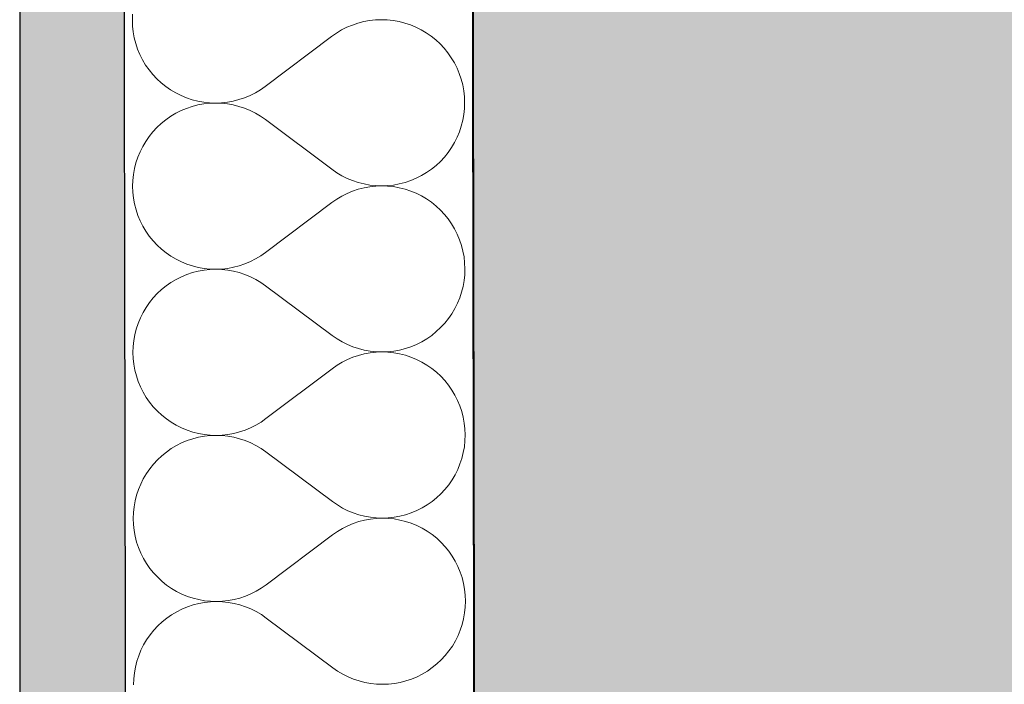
# Model space of a CAD drawing. Header units: millimetres. Extents: x -28761 to 4793, y -4271 to 20239.
# Tile 174 of 256: x -11181 to -10730, y 10304 to 10609. Entities that reach past the tile are written whole.
import ezdxf

# ---------------------------------------------------------------- set-up
doc = ezdxf.new("R2010")
doc.units = ezdxf.units.MM
doc.header["$MEASUREMENT"] = 0
doc.linetypes.add('Wipeout_Contour', pattern=[1000, 0, -1000])
for name, color, linetype in [('5._POHLED ZÁPADNÍ_1_Konstrukce - nenosné', 7, 'Continuous'), ('5._POHLED ZÁPADNÍ_1_Konstrukce - nosné', 7, 'Continuous'), ('5._POHLED ZÁPADNÍ_1_Nové_Konstrukce - nosné', 7, 'Continuous'), ('5._POHLED ZÁPADNÍ_1_Nové_Výplně – Řezové', 7, 'Continuous'), ('5._POHLED ZÁPADNÍ_1_Nové_VÝTAH VAR 1', 7, 'Continuous'), ('5._POHLED ZÁPADNÍ_1_Výplně – Řezové', 7, 'Continuous')]:
    doc.layers.add(name, color=color, linetype=linetype)

# ---------------------------------------------------------------- blocks, each defined once
blk = doc.blocks.new('*X35', base_point=(-30186.65, -6515.26))
at = {"layer": '5._POHLED ZÁPADNÍ_1_Nové_Výplně – Řezové', "color": 21, "linetype": 'Continuous', "lineweight": 20, "true_color": 0xffaaaa}
for p, q in [((-11129.63, 10611.58), (-11129.72, 10608.86)), ((-11129.72, 10608.86), (-11129.62, 10606.14)), ((-11023.56, 10608.17), (-11026.19, 10607.49)), ((-11020.88, 10608.66), (-11023.56, 10608.17)), ((-11018.17, 10608.96), (-11020.88, 10608.66)), ((-11015.46, 10609.06), (-11018.17, 10608.96)), ((-11012.74, 10608.97), (-11015.46, 10609.06)), ((-11010.03, 10608.69), (-11012.74, 10608.97)), ((-11007.35, 10608.21), (-11010.03, 10608.69)), ((-11004.72, 10607.54), (-11007.35, 10608.21)), ((-11129.62, 10606.14), (-11129.32, 10603.43)), ((-11033.71, 10604.35), (-11036.04, 10602.96)), ((-11031.28, 10605.58), (-11033.71, 10604.35)), ((-11028.77, 10606.62), (-11031.28, 10605.58)), ((-11026.19, 10607.49), (-11028.77, 10606.62)), ((-11002.13, 10606.69), (-11004.72, 10607.54)), ((-10999.62, 10605.65), (-11002.13, 10606.69)), ((-10997.18, 10604.44), (-10999.62, 10605.65)), ((-10994.84, 10603.06), (-10997.18, 10604.44)), ((-11129.32, 10603.43), (-11128.83, 10600.76)), ((-11128.83, 10600.76), (-11128.15, 10598.12)), ((-11068.71, 10578.49), (-11038.28, 10601.4)), ((-11036.04, 10602.96), (-11038.28, 10601.4)), ((-10992.6, 10601.51), (-10994.84, 10603.06)), ((-10990.48, 10599.81), (-10992.6, 10601.51)), ((-10988.48, 10597.96), (-10990.48, 10599.81)), ((-11128.15, 10598.12), (-11127.29, 10595.54)), ((-11127.29, 10595.54), (-11126.24, 10593.03)), ((-10986.63, 10595.97), (-10988.48, 10597.96)), ((-10984.91, 10593.86), (-10986.63, 10595.97)), ((-11126.24, 10593.03), (-11125.02, 10590.6)), ((-11125.02, 10590.6), (-11123.63, 10588.27)), ((-10983.36, 10591.63), (-10984.91, 10593.86)), ((-10981.97, 10589.29), (-10983.36, 10591.63)), ((-11123.63, 10588.27), (-11122.07, 10586.03)), ((-11122.07, 10586.03), (-11120.36, 10583.92)), ((-10980.74, 10586.86), (-10981.97, 10589.29)), ((-10979.7, 10584.35), (-10980.74, 10586.86)), ((-11120.36, 10583.92), (-11118.5, 10581.93)), ((-11118.5, 10581.93), (-11116.51, 10580.08)), ((-10978.83, 10581.77), (-10979.7, 10584.35)), ((-10978.15, 10579.13), (-10978.83, 10581.77)), ((-11116.51, 10580.08), (-11114.39, 10578.38)), ((-11114.39, 10578.38), (-11112.15, 10576.83)), ((-11112.15, 10576.83), (-11109.81, 10575.45)), ((-11073.28, 10575.54), (-11070.94, 10576.93)), ((-11070.94, 10576.93), (-11068.71, 10578.49)), ((-10977.67, 10576.46), (-10978.15, 10579.13)), ((-10977.37, 10573.75), (-10977.67, 10576.46)), ((-11109.81, 10575.45), (-11107.37, 10574.24)), ((-11107.37, 10574.24), (-11104.85, 10573.2)), ((-11104.85, 10573.2), (-11102.27, 10572.35)), ((-11102.27, 10572.35), (-11099.63, 10571.68)), ((-11083.43, 10571.72), (-11080.8, 10572.4)), ((-11080.8, 10572.4), (-11078.22, 10573.27)), ((-11078.22, 10573.27), (-11075.71, 10574.31)), ((-11075.71, 10574.31), (-11073.28, 10575.54)), ((-10977.27, 10571.03), (-10977.37, 10573.75)), ((-11107.36, 10567.37), (-11109.79, 10566.15)), ((-11104.85, 10568.41), (-11107.36, 10567.37)), ((-11102.27, 10569.27), (-11104.85, 10568.41)), ((-11099.63, 10569.95), (-11102.27, 10569.27)), ((-11099.63, 10571.68), (-11096.96, 10571.21)), ((-11096.95, 10570.44), (-11099.63, 10569.95)), ((-11096.96, 10571.21), (-11094.25, 10570.92)), ((-11094.25, 10570.73), (-11096.95, 10570.44)), ((-11094.25, 10570.92), (-11091.53, 10570.83)), ((-11091.53, 10570.83), (-11094.25, 10570.73)), ((-11091.53, 10570.83), (-11088.81, 10570.93)), ((-11088.81, 10570.74), (-11091.53, 10570.83)), ((-11088.81, 10570.93), (-11086.11, 10571.23)), ((-11086.11, 10570.45), (-11088.81, 10570.74)), ((-11086.11, 10571.23), (-11083.43, 10571.72)), ((-11083.43, 10569.97), (-11086.11, 10570.45)), ((-11080.79, 10569.3), (-11083.43, 10569.97)), ((-11078.21, 10568.44), (-11080.79, 10569.3)), ((-11075.7, 10567.4), (-11078.21, 10568.44)), ((-11073.26, 10566.19), (-11075.7, 10567.4)), ((-10977.65, 10565.61), (-10977.36, 10568.31)), ((-10977.36, 10568.31), (-10977.27, 10571.03)), ((-11114.36, 10563.2), (-11116.48, 10561.49)), ((-11112.13, 10564.75), (-11114.36, 10563.2)), ((-11109.79, 10566.15), (-11112.13, 10564.75)), ((-11070.92, 10564.8), (-11073.26, 10566.19)), ((-11068.68, 10563.25), (-11070.92, 10564.8)), ((-11068.68, 10563.25), (-11038.17, 10540.45)), ((-10978.79, 10560.29), (-10978.13, 10562.93)), ((-10978.13, 10562.93), (-10977.65, 10565.61)), ((-11118.46, 10559.63), (-11120.31, 10557.64)), ((-11116.48, 10561.49), (-11118.46, 10559.63)), ((-10979.65, 10557.71), (-10978.79, 10560.29)), ((-11122.02, 10555.52), (-11123.57, 10553.28)), ((-11120.31, 10557.64), (-11122.02, 10555.52)), ((-10981.9, 10552.76), (-10980.69, 10555.2)), ((-10980.69, 10555.2), (-10979.65, 10557.71)), ((-11124.95, 10550.94), (-11126.17, 10548.51)), ((-11123.57, 10553.28), (-11124.95, 10550.94)), ((-10984.83, 10548.18), (-10983.28, 10550.42)), ((-10983.28, 10550.42), (-10981.9, 10552.76)), ((-11127.2, 10545.99), (-11128.06, 10543.41)), ((-11126.17, 10548.51), (-11127.2, 10545.99)), ((-10988.39, 10544.07), (-10986.54, 10546.06)), ((-10986.54, 10546.06), (-10984.83, 10548.18)), ((-11128.73, 10540.77), (-11129.2, 10538.09)), ((-11128.06, 10543.41), (-11128.73, 10540.77)), ((-11038.17, 10540.45), (-11035.93, 10538.9)), ((-10994.72, 10538.95), (-10992.49, 10540.5)), ((-10992.49, 10540.5), (-10990.38, 10542.21)), ((-10990.38, 10542.21), (-10988.39, 10544.07)), ((-11129.2, 10538.09), (-11129.49, 10535.39)), ((-11035.93, 10538.9), (-11033.59, 10537.51)), ((-11033.59, 10537.51), (-11031.16, 10536.3)), ((-11031.16, 10536.3), (-11028.64, 10535.26)), ((-11002.01, 10535.29), (-10999.49, 10536.33)), ((-10999.49, 10536.33), (-10997.06, 10537.55)), ((-10997.06, 10537.55), (-10994.72, 10538.95)), ((-11129.49, 10535.39), (-11129.58, 10532.67)), ((-11129.58, 10532.67), (-11129.48, 10529.95)), ((-11028.64, 10535.26), (-11026.06, 10534.4)), ((-11026.05, 10531.3), (-11028.63, 10530.43)), ((-11026.06, 10534.4), (-11023.42, 10533.73)), ((-11023.42, 10531.98), (-11026.05, 10531.3)), ((-11023.42, 10533.73), (-11020.75, 10533.25)), ((-11020.74, 10532.47), (-11023.42, 10531.98)), ((-11020.75, 10533.25), (-11018.04, 10532.96)), ((-11018.04, 10532.77), (-11020.74, 10532.47)), ((-11018.04, 10532.96), (-11015.32, 10532.87)), ((-11015.32, 10532.87), (-11018.04, 10532.77)), ((-11015.32, 10532.87), (-11012.6, 10532.97)), ((-11012.6, 10532.78), (-11015.32, 10532.87)), ((-11012.6, 10532.97), (-11009.9, 10533.26)), ((-11009.9, 10532.5), (-11012.6, 10532.78)), ((-11009.9, 10533.26), (-11007.22, 10533.75)), ((-11007.22, 10532.02), (-11009.9, 10532.5)), ((-11007.22, 10533.75), (-11004.59, 10534.43)), ((-11004.58, 10531.35), (-11007.22, 10532.02)), ((-11004.59, 10534.43), (-11002.01, 10535.29)), ((-11002, 10530.5), (-11004.58, 10531.35)), ((-11129.48, 10529.95), (-11129.18, 10527.24)), ((-11129.18, 10527.24), (-11128.7, 10524.57)), ((-11035.91, 10526.77), (-11038.14, 10525.21)), ((-11033.57, 10528.16), (-11035.91, 10526.77)), ((-11031.14, 10529.39), (-11033.57, 10528.16)), ((-11028.63, 10530.43), (-11031.14, 10529.39)), ((-10999.48, 10529.46), (-11002, 10530.5)), ((-10997.05, 10528.25), (-10999.48, 10529.46)), ((-10994.7, 10526.87), (-10997.05, 10528.25)), ((-10992.47, 10525.32), (-10994.7, 10526.87)), ((-11128.7, 10524.57), (-11128.02, 10521.93)), ((-11068.58, 10502.3), (-11038.14, 10525.21)), ((-10990.34, 10523.62), (-10992.47, 10525.32)), ((-10988.35, 10521.77), (-10990.34, 10523.62)), ((-11128.02, 10521.93), (-11127.15, 10519.35)), ((-11127.15, 10519.35), (-11126.11, 10516.84)), ((-10986.49, 10519.78), (-10988.35, 10521.77)), ((-10984.78, 10517.67), (-10986.49, 10519.78)), ((-10983.22, 10515.44), (-10984.78, 10517.67)), ((-11126.11, 10516.84), (-11124.89, 10514.41)), ((-11124.89, 10514.41), (-11123.49, 10512.08)), ((-10981.83, 10513.1), (-10983.22, 10515.44)), ((-11123.49, 10512.08), (-11121.94, 10509.84)), ((-11121.94, 10509.84), (-11120.23, 10507.73)), ((-10980.61, 10510.67), (-10981.83, 10513.1)), ((-10979.56, 10508.16), (-10980.61, 10510.67)), ((-11120.23, 10507.73), (-11118.37, 10505.74)), ((-11118.37, 10505.74), (-11116.37, 10503.89)), ((-10978.7, 10505.58), (-10979.56, 10508.16)), ((-10978.02, 10502.94), (-10978.7, 10505.58)), ((-11116.37, 10503.89), (-11114.25, 10502.19)), ((-11114.25, 10502.19), (-11112.01, 10500.64)), ((-11112.01, 10500.64), (-11109.67, 10499.26)), ((-11073.14, 10499.35), (-11070.81, 10500.74)), ((-11070.81, 10500.74), (-11068.58, 10502.3)), ((-10977.53, 10500.27), (-10978.02, 10502.94)), ((-10977.24, 10497.56), (-10977.53, 10500.27)), ((-11109.67, 10499.26), (-11107.23, 10498.05)), ((-11107.23, 10498.05), (-11104.72, 10497.01)), ((-11104.72, 10497.01), (-11102.14, 10496.16)), ((-11102.14, 10496.16), (-11099.5, 10495.49)), ((-11099.5, 10495.49), (-11096.82, 10495.02)), ((-11085.97, 10495.04), (-11083.3, 10495.53)), ((-11083.3, 10495.53), (-11080.66, 10496.21)), ((-11080.66, 10496.21), (-11078.08, 10497.08)), ((-11078.08, 10497.08), (-11075.57, 10498.12)), ((-11075.57, 10498.12), (-11073.14, 10499.35)), ((-10977.13, 10494.84), (-10977.24, 10497.56)), ((-11107.22, 10491.18), (-11109.65, 10489.96)), ((-11104.71, 10492.22), (-11107.22, 10491.18)), ((-11102.13, 10493.08), (-11104.71, 10492.22)), ((-11099.5, 10493.76), (-11102.13, 10493.08)), ((-11096.82, 10494.25), (-11099.5, 10493.76)), ((-11096.82, 10495.02), (-11094.11, 10494.73)), ((-11094.11, 10494.54), (-11096.82, 10494.25)), ((-11094.11, 10494.73), (-11091.4, 10494.64)), ((-11091.4, 10494.64), (-11094.11, 10494.54)), ((-11091.4, 10494.64), (-11088.68, 10494.74)), ((-11088.68, 10494.55), (-11091.4, 10494.64)), ((-11088.68, 10494.74), (-11085.97, 10495.04)), ((-11085.97, 10494.26), (-11088.68, 10494.55)), ((-11083.29, 10493.78), (-11085.97, 10494.26)), ((-11080.66, 10493.11), (-11083.29, 10493.78)), ((-11078.07, 10492.25), (-11080.66, 10493.11)), ((-11075.56, 10491.21), (-11078.07, 10492.25)), ((-11073.13, 10490), (-11075.56, 10491.21)), ((-10977.51, 10489.42), (-10977.23, 10492.12)), ((-10977.23, 10492.12), (-10977.13, 10494.84)), ((-11114.22, 10487.01), (-11116.34, 10485.3)), ((-11111.99, 10488.56), (-11114.22, 10487.01)), ((-11109.65, 10489.96), (-11111.99, 10488.56)), ((-11070.79, 10488.61), (-11073.13, 10490)), ((-11068.55, 10487.06), (-11070.79, 10488.61)), ((-11068.55, 10487.06), (-11038.03, 10464.26)), ((-10978.66, 10484.1), (-10977.99, 10486.74)), ((-10977.99, 10486.74), (-10977.51, 10489.42)), ((-11118.33, 10483.44), (-11120.18, 10481.45)), ((-11116.34, 10485.3), (-11118.33, 10483.44)), ((-10980.55, 10479.01), (-10979.51, 10481.52)), ((-10979.51, 10481.52), (-10978.66, 10484.1)), ((-11123.43, 10477.09), (-11124.82, 10474.75)), ((-11121.88, 10479.33), (-11123.43, 10477.09)), ((-11120.18, 10481.45), (-11121.88, 10479.33)), ((-10981.77, 10476.57), (-10980.55, 10479.01)), ((-11124.82, 10474.75), (-11126.03, 10472.31)), ((-10984.7, 10471.99), (-10983.15, 10474.23)), ((-10983.15, 10474.23), (-10981.77, 10476.57)), ((-11127.07, 10469.8), (-11127.92, 10467.22)), ((-11126.03, 10472.31), (-11127.07, 10469.8)), ((-10988.25, 10467.88), (-10986.4, 10469.87)), ((-10986.4, 10469.87), (-10984.7, 10471.99)), ((-11128.59, 10464.58), (-11129.07, 10461.9)), ((-11127.92, 10467.22), (-11128.59, 10464.58)), ((-11038.03, 10464.26), (-11035.8, 10462.71)), ((-10994.59, 10462.76), (-10992.36, 10464.31)), ((-10992.36, 10464.31), (-10990.24, 10466.02)), ((-10990.24, 10466.02), (-10988.25, 10467.88)), ((-11129.36, 10459.2), (-11129.45, 10456.48)), ((-11129.07, 10461.9), (-11129.36, 10459.2)), ((-11035.8, 10462.71), (-11033.46, 10461.32)), ((-11033.46, 10461.32), (-11031.02, 10460.11)), ((-11031.02, 10460.11), (-11028.51, 10459.07)), ((-11028.51, 10459.07), (-11025.92, 10458.21)), ((-11004.45, 10458.24), (-11001.87, 10459.1)), ((-11001.87, 10459.1), (-10999.36, 10460.14)), ((-10999.36, 10460.14), (-10996.93, 10461.36)), ((-10996.93, 10461.36), (-10994.59, 10462.76)), ((-11129.45, 10456.48), (-11129.35, 10453.76)), ((-11025.92, 10455.11), (-11028.5, 10454.24)), ((-11025.92, 10458.21), (-11023.29, 10457.54)), ((-11023.29, 10455.79), (-11025.92, 10455.11)), ((-11023.29, 10457.54), (-11020.61, 10457.06)), ((-11020.61, 10456.28), (-11023.29, 10455.79)), ((-11020.61, 10457.06), (-11017.91, 10456.77)), ((-11017.9, 10456.58), (-11020.61, 10456.28)), ((-11017.91, 10456.77), (-11015.19, 10456.68)), ((-11015.19, 10456.68), (-11017.9, 10456.58)), ((-11015.19, 10456.68), (-11012.47, 10456.78)), ((-11012.47, 10456.59), (-11015.19, 10456.68)), ((-11012.47, 10456.78), (-11009.76, 10457.07)), ((-11009.76, 10456.3), (-11012.47, 10456.59)), ((-11009.76, 10457.07), (-11007.09, 10457.56)), ((-11007.08, 10455.83), (-11009.76, 10456.3)), ((-11007.09, 10457.56), (-11004.45, 10458.24)), ((-11004.45, 10455.16), (-11007.08, 10455.83)), ((-11001.86, 10454.31), (-11004.45, 10455.16)), ((-11129.35, 10453.76), (-11129.05, 10451.05)), ((-11129.05, 10451.05), (-11128.56, 10448.38)), ((-11035.77, 10450.58), (-11038.01, 10449.02)), ((-11033.44, 10451.97), (-11035.77, 10450.58)), ((-11031.01, 10453.2), (-11033.44, 10451.97)), ((-11028.5, 10454.24), (-11031.01, 10453.2)), ((-10999.35, 10453.27), (-11001.86, 10454.31)), ((-10996.91, 10452.06), (-10999.35, 10453.27)), ((-10994.57, 10450.68), (-10996.91, 10452.06)), ((-10992.33, 10449.13), (-10994.57, 10450.68)), ((-11128.56, 10448.38), (-11127.88, 10445.74)), ((-11127.88, 10445.74), (-11127.02, 10443.16)), ((-11068.44, 10426.11), (-11038.01, 10449.02)), ((-10990.21, 10447.43), (-10992.33, 10449.13)), ((-10988.21, 10445.58), (-10990.21, 10447.43)), ((-10986.36, 10443.59), (-10988.21, 10445.58)), ((-11127.02, 10443.16), (-11125.97, 10440.65)), ((-10984.64, 10441.48), (-10986.36, 10443.59)), ((-10983.09, 10439.24), (-10984.64, 10441.48)), ((-11125.97, 10440.65), (-11124.75, 10438.22)), ((-11124.75, 10438.22), (-11123.36, 10435.88)), ((-10981.7, 10436.91), (-10983.09, 10439.24)), ((-10980.47, 10434.48), (-10981.7, 10436.91)), ((-11123.36, 10435.88), (-11121.8, 10433.65)), ((-11121.8, 10433.65), (-11120.09, 10431.54)), ((-10979.43, 10431.97), (-10980.47, 10434.48)), ((-10978.56, 10429.39), (-10979.43, 10431.97)), ((-11120.09, 10431.54), (-11118.23, 10429.55)), ((-11118.23, 10429.55), (-11116.24, 10427.7)), ((-11116.24, 10427.7), (-11114.12, 10426)), ((-10977.88, 10426.75), (-10978.56, 10429.39)), ((-11114.12, 10426), (-11111.88, 10424.45)), ((-11111.88, 10424.45), (-11109.54, 10423.07)), ((-11109.54, 10423.07), (-11107.1, 10421.86)), ((-11075.44, 10421.93), (-11073.01, 10423.16)), ((-11073.01, 10423.16), (-11070.67, 10424.55)), ((-11070.67, 10424.55), (-11068.44, 10426.11)), ((-10977.4, 10424.08), (-10977.88, 10426.75)), ((-10977.1, 10421.37), (-10977.4, 10424.08)), ((-11107.1, 10421.86), (-11104.58, 10420.82)), ((-11104.58, 10420.82), (-11102, 10419.97)), ((-11102, 10419.97), (-11099.36, 10419.3)), ((-11099.36, 10419.3), (-11096.68, 10418.82)), ((-11096.68, 10418.82), (-11093.98, 10418.54)), ((-11093.98, 10418.35), (-11096.68, 10418.06)), ((-11093.98, 10418.54), (-11091.26, 10418.45)), ((-11091.26, 10418.45), (-11093.98, 10418.35)), ((-11091.26, 10418.45), (-11088.54, 10418.55)), ((-11088.54, 10418.36), (-11091.26, 10418.45)), ((-11088.54, 10418.55), (-11085.84, 10418.85)), ((-11085.84, 10418.07), (-11088.54, 10418.36)), ((-11085.84, 10418.85), (-11083.16, 10419.34)), ((-11083.16, 10419.34), (-11080.53, 10420.02)), ((-11080.53, 10420.02), (-11077.95, 10420.89)), ((-11077.95, 10420.89), (-11075.44, 10421.93)), ((-10977, 10418.65), (-10977.1, 10421.37)), ((-10977.09, 10415.93), (-10977, 10418.65)), ((-11109.52, 10413.77), (-11111.86, 10412.37)), ((-11107.09, 10414.99), (-11109.52, 10413.77)), ((-11104.58, 10416.03), (-11107.09, 10414.99)), ((-11102, 10416.89), (-11104.58, 10416.03)), ((-11099.36, 10417.57), (-11102, 10416.89)), ((-11096.68, 10418.06), (-11099.36, 10417.57)), ((-11083.16, 10417.59), (-11085.84, 10418.07)), ((-11080.52, 10416.92), (-11083.16, 10417.59)), ((-11077.94, 10416.06), (-11080.52, 10416.92)), ((-11075.42, 10415.02), (-11077.94, 10416.06)), ((-11072.99, 10413.81), (-11075.42, 10415.02)), ((-11070.65, 10412.42), (-11072.99, 10413.81)), ((-10977.38, 10413.23), (-10977.09, 10415.93)), ((-11114.09, 10410.82), (-11116.21, 10409.11)), ((-11111.86, 10412.37), (-11114.09, 10410.82)), ((-11068.41, 10410.87), (-11070.65, 10412.42)), ((-11068.41, 10410.87), (-11037.9, 10388.07)), ((-10978.52, 10407.91), (-10977.86, 10410.55)), ((-10977.86, 10410.55), (-10977.38, 10413.23)), ((-11120.04, 10405.26), (-11121.75, 10403.14)), ((-11118.19, 10407.25), (-11120.04, 10405.26)), ((-11116.21, 10409.11), (-11118.19, 10407.25)), ((-10980.42, 10402.81), (-10979.38, 10405.33)), ((-10979.38, 10405.33), (-10978.52, 10407.91)), ((-11123.3, 10400.9), (-11124.68, 10398.56)), ((-11121.75, 10403.14), (-11123.3, 10400.9)), ((-10983.01, 10398.04), (-10981.63, 10400.38)), ((-10981.63, 10400.38), (-10980.42, 10402.81)), ((-11125.9, 10396.12), (-11126.93, 10393.61)), ((-11124.68, 10398.56), (-11125.9, 10396.12)), ((-10986.27, 10393.68), (-10984.56, 10395.8)), ((-10984.56, 10395.8), (-10983.01, 10398.04)), ((-11126.93, 10393.61), (-11127.79, 10391.03)), ((-10990.11, 10389.83), (-10988.12, 10391.69)), ((-10988.12, 10391.69), (-10986.27, 10393.68)), ((-11128.46, 10388.39), (-11128.93, 10385.71)), ((-11127.79, 10391.03), (-11128.46, 10388.39)), ((-11037.9, 10388.07), (-11035.66, 10386.52)), ((-10994.45, 10386.57), (-10992.22, 10388.12)), ((-10992.22, 10388.12), (-10990.11, 10389.83)), ((-11129.22, 10383.01), (-11129.31, 10380.29)), ((-11128.93, 10385.71), (-11129.22, 10383.01)), ((-11035.66, 10386.52), (-11033.32, 10385.13)), ((-11033.32, 10385.13), (-11030.89, 10383.92)), ((-11030.89, 10383.92), (-11028.37, 10382.88)), ((-11028.37, 10382.88), (-11025.79, 10382.02)), ((-11004.32, 10382.05), (-11001.74, 10382.91)), ((-11001.74, 10382.91), (-10999.22, 10383.95)), ((-10999.22, 10383.95), (-10996.79, 10385.17)), ((-10996.79, 10385.17), (-10994.45, 10386.57)), ((-11129.31, 10380.29), (-11129.21, 10377.57)), ((-11028.36, 10378.05), (-11030.87, 10377.01)), ((-11025.78, 10378.92), (-11028.36, 10378.05)), ((-11025.79, 10382.02), (-11023.15, 10381.35)), ((-11023.15, 10379.6), (-11025.78, 10378.92)), ((-11023.15, 10381.35), (-11020.48, 10380.87)), ((-11020.47, 10380.09), (-11023.15, 10379.6)), ((-11020.48, 10380.87), (-11017.77, 10380.58)), ((-11017.77, 10380.39), (-11020.47, 10380.09)), ((-11017.77, 10380.58), (-11015.05, 10380.49)), ((-11015.05, 10380.49), (-11017.77, 10380.39)), ((-11015.05, 10380.49), (-11012.33, 10380.59)), ((-11012.33, 10380.4), (-11015.05, 10380.49)), ((-11012.33, 10380.59), (-11009.63, 10380.88)), ((-11009.63, 10380.11), (-11012.33, 10380.4)), ((-11009.63, 10380.88), (-11006.95, 10381.37)), ((-11006.95, 10379.64), (-11009.63, 10380.11)), ((-11006.95, 10381.37), (-11004.32, 10382.05)), ((-11004.31, 10378.97), (-11006.95, 10379.64)), ((-11001.73, 10378.12), (-11004.31, 10378.97)), ((-10999.21, 10377.08), (-11001.73, 10378.12)), ((-11129.21, 10377.57), (-11128.91, 10374.86)), ((-11128.91, 10374.86), (-11128.43, 10372.19)), ((-11035.64, 10374.39), (-11037.87, 10372.83)), ((-11033.3, 10375.78), (-11035.64, 10374.39)), ((-11030.87, 10377.01), (-11033.3, 10375.78)), ((-10996.78, 10375.87), (-10999.21, 10377.08)), ((-10994.43, 10374.49), (-10996.78, 10375.87)), ((-10992.2, 10372.94), (-10994.43, 10374.49)), ((-11128.43, 10372.19), (-11127.75, 10369.55)), ((-11127.75, 10369.55), (-11126.88, 10366.97)), ((-11068.31, 10349.92), (-11037.87, 10372.83)), ((-10990.07, 10371.24), (-10992.2, 10372.94)), ((-10988.08, 10369.39), (-10990.07, 10371.24)), ((-10986.22, 10367.4), (-10988.08, 10369.39)), ((-11126.88, 10366.97), (-11125.84, 10364.46)), ((-11125.84, 10364.46), (-11124.62, 10362.03)), ((-10984.51, 10365.29), (-10986.22, 10367.4)), ((-10982.95, 10363.05), (-10984.51, 10365.29)), ((-11124.62, 10362.03), (-11123.22, 10359.69)), ((-11123.22, 10359.69), (-11121.67, 10357.46)), ((-10981.56, 10360.72), (-10982.95, 10363.05)), ((-10980.34, 10358.29), (-10981.56, 10360.72)), ((-11121.67, 10357.46), (-11119.96, 10355.35)), ((-11119.96, 10355.35), (-11118.1, 10353.36)), ((-10979.29, 10355.78), (-10980.34, 10358.29)), ((-10978.43, 10353.2), (-10979.29, 10355.78)), ((-11118.1, 10353.36), (-11116.1, 10351.51)), ((-11116.1, 10351.51), (-11113.98, 10349.81)), ((-10977.75, 10350.56), (-10978.43, 10353.2)), ((-10977.26, 10347.88), (-10977.75, 10350.56)), ((-11113.98, 10349.81), (-11111.74, 10348.26)), ((-11111.74, 10348.26), (-11109.4, 10346.88)), ((-11109.4, 10346.88), (-11106.96, 10345.67)), ((-11075.3, 10345.74), (-11072.87, 10346.97)), ((-11072.87, 10346.97), (-11070.54, 10348.36)), ((-11070.54, 10348.36), (-11068.31, 10349.92)), ((-10976.97, 10345.18), (-10977.26, 10347.88)), ((-11106.96, 10345.67), (-11104.45, 10344.63)), ((-11104.45, 10344.63), (-11101.87, 10343.78)), ((-11101.87, 10343.78), (-11099.23, 10343.11)), ((-11099.23, 10343.11), (-11096.55, 10342.63)), ((-11096.55, 10341.87), (-11099.23, 10341.38)), ((-11096.55, 10342.63), (-11093.84, 10342.35)), ((-11093.84, 10342.16), (-11096.55, 10341.87)), ((-11093.84, 10342.35), (-11091.13, 10342.26)), ((-11091.13, 10342.26), (-11093.84, 10342.16)), ((-11091.13, 10342.26), (-11088.41, 10342.36)), ((-11088.41, 10342.17), (-11091.13, 10342.26)), ((-11088.41, 10342.36), (-11085.7, 10342.66)), ((-11085.7, 10341.88), (-11088.41, 10342.17)), ((-11085.7, 10342.66), (-11083.03, 10343.15)), ((-11083.02, 10341.4), (-11085.7, 10341.88)), ((-11083.03, 10343.15), (-11080.39, 10343.83)), ((-11080.39, 10343.83), (-11077.81, 10344.7)), ((-11077.81, 10344.7), (-11075.3, 10345.74)), ((-10976.86, 10342.46), (-10976.97, 10345.18)), ((-10976.96, 10339.74), (-10976.86, 10342.46)), ((-11109.38, 10337.58), (-11111.72, 10336.18)), ((-11106.95, 10338.8), (-11109.38, 10337.58)), ((-11104.44, 10339.84), (-11106.95, 10338.8)), ((-11101.86, 10340.7), (-11104.44, 10339.84)), ((-11099.23, 10341.38), (-11101.86, 10340.7)), ((-11080.39, 10340.73), (-11083.02, 10341.4)), ((-11077.8, 10339.87), (-11080.39, 10340.73)), ((-11075.29, 10338.83), (-11077.8, 10339.87)), ((-11072.86, 10337.62), (-11075.29, 10338.83)), ((-11070.52, 10336.23), (-11072.86, 10337.62)), ((-10977.72, 10334.36), (-10977.24, 10337.04)), ((-10977.24, 10337.04), (-10976.96, 10339.74)), ((-11116.07, 10332.92), (-11118.06, 10331.06)), ((-11113.95, 10334.63), (-11116.07, 10332.92)), ((-11111.72, 10336.18), (-11113.95, 10334.63)), ((-11068.28, 10334.68), (-11070.52, 10336.23)), ((-11068.28, 10334.68), (-11037.76, 10311.88)), ((-10978.39, 10331.72), (-10977.72, 10334.36)), ((-11119.91, 10329.07), (-11121.61, 10326.95)), ((-11118.06, 10331.06), (-11119.91, 10329.07)), ((-10980.28, 10326.62), (-10979.24, 10329.14)), ((-10979.24, 10329.14), (-10978.39, 10331.72)), ((-11123.16, 10324.71), (-11124.55, 10322.37)), ((-11121.61, 10326.95), (-11123.16, 10324.71)), ((-10982.88, 10321.85), (-10981.5, 10324.19)), ((-10981.5, 10324.19), (-10980.28, 10326.62)), ((-11125.76, 10319.93), (-11126.8, 10317.42)), ((-11124.55, 10322.37), (-11125.76, 10319.93)), ((-10986.13, 10317.49), (-10984.43, 10319.61)), ((-10984.43, 10319.61), (-10982.88, 10321.85)), ((-11127.65, 10314.84), (-11128.32, 10312.2)), ((-11126.8, 10317.42), (-11127.65, 10314.84)), ((-10989.97, 10313.64), (-10987.98, 10315.5)), ((-10987.98, 10315.5), (-10986.13, 10317.49)), ((-11128.32, 10312.2), (-11128.8, 10309.52)), ((-11037.76, 10311.88), (-11035.53, 10310.33)), ((-11035.53, 10310.33), (-11033.19, 10308.94)), ((-10996.66, 10308.98), (-10994.32, 10310.37)), ((-10994.32, 10310.37), (-10992.09, 10311.93)), ((-10992.09, 10311.93), (-10989.97, 10313.64)), ((-11129.08, 10306.82), (-11129.18, 10304.1)), ((-11128.8, 10309.52), (-11129.08, 10306.82)), ((-11033.19, 10308.94), (-11030.75, 10307.73)), ((-11030.75, 10307.73), (-11028.24, 10306.69)), ((-11028.24, 10306.69), (-11025.65, 10305.83)), ((-11025.65, 10305.83), (-11023.02, 10305.16)), ((-11006.82, 10305.18), (-11004.18, 10305.86)), ((-11004.18, 10305.86), (-11001.6, 10306.72)), ((-11001.6, 10306.72), (-10999.09, 10307.76)), ((-10999.09, 10307.76), (-10996.66, 10308.98)), ((-11023.02, 10305.16), (-11020.34, 10304.68)), ((-11020.34, 10304.68), (-11017.63, 10304.39)), ((-11017.63, 10304.39), (-11014.92, 10304.3)), ((-11014.92, 10304.3), (-11012.2, 10304.4)), ((-11012.2, 10304.4), (-11009.49, 10304.69)), ((-11009.49, 10304.69), (-11006.82, 10305.18))]:
    blk.add_line(p, q, dxfattribs=at)

msp = doc.modelspace()

# ---------------------------------------------------------------- hatches: boundary and pattern name
at = {"layer": '5._POHLED ZÁPADNÍ_1_Nové_Výplně – Řezové', "linetype": 'Continuous', "lineweight": 0, "true_color": 0x3f2a2a}
msp.add_hatch(color=19, dxfattribs=at).paths.add_polyline_path([(-11131.41, 9414.66), (-11131.41, 11544.66), (-11181.41, 11494.66), (-11181.41, 9464.66)])
at = {"layer": '5._POHLED ZÁPADNÍ_1_Výplně – Řezové', "linetype": 'Continuous', "lineweight": 13}
msp.add_hatch(color=254, dxfattribs=at).paths.add_polyline_path([(-10975.39, 11649.47), (-10972.8, 10236.14), (-10522.8, 10236.97), (-10525.39, 11650.3)])

# ---------------------------------------------------------------- linework, layer by layer
at = {"layer": '5._POHLED ZÁPADNÍ_1_Konstrukce - nosné', "color": 7, "linetype": 'Continuous', "lineweight": 50, "flags": 128}
msp.add_lwpolyline([(-10975.39, 11649.47), (-10972.8, 10236.14)], dxfattribs=at)
at = {"layer": '5._POHLED ZÁPADNÍ_1_Nové_VÝTAH VAR 1', "color": 1, "linetype": 'Continuous', "lineweight": 25}
for p, q in [((-11131.41, 9414.66), (-11131.41, 11544.66)), ((-11181.41, 11494.66), (-11181.41, 9464.66))]:
    msp.add_line(p, q, dxfattribs=at)

# ---------------------------------------------------------------- next in the draw order: wipeouts: each hides what was drawn before it
at = {"color": 254, "linetype": 'Wipeout_Contour', "lineweight": 0, "ltscale": 61244.139872}
msp.add_wipeout([(-10976.06, 12036.28), (-11136.06, 12036), (-11130.75, 9041.74), (-10970.75, 9042.03)], dxfattribs=at).dxf.layer = '5._POHLED ZÁPADNÍ_1_Nové_Výplně – Řezové'

# ---------------------------------------------------------------- next in the draw order: linework, layer by layer
at = {"layer": '5._POHLED ZÁPADNÍ_1_Nové_Konstrukce - nosné', "color": 1, "linetype": 'Continuous', "lineweight": 25, "flags": 128}
for points in [[(-11136.06, 12036), (-11130.75, 9041.74)], [(-10970.75, 9042.03), (-10976.06, 12036.28)]]:
    msp.add_lwpolyline(points, dxfattribs=at)

# ---------------------------------------------------------------- next in the draw order: block references
at = {"layer": '5._POHLED ZÁPADNÍ_1_Konstrukce - nenosné', "color": 9, "linetype": 'Continuous', "lineweight": 13}
msp.add_blockref('*X35', (-30186.65, -6515.26), dxfattribs=at)

doc.saveas('drawing.dxf')
